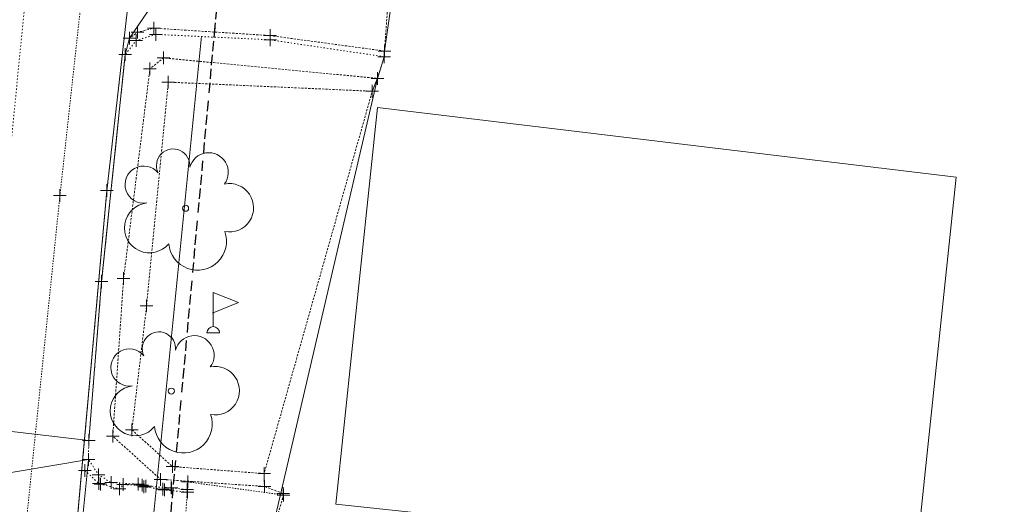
# Model space of a CAD drawing. Header units: feet. Extents: x 1620404 to 1693143, y 557267 to 607752.
# Tile 8 of 107: x 1620945 to 1621023, y 607113 to 607151. Entities that reach past the tile are written whole.
import ezdxf

# ---------------------------------------------------------------- set-up
doc = ezdxf.new("R2010")
doc.units = ezdxf.units.FT
doc.header["$MEASUREMENT"] = 0
for name, pattern in [('constlimit', [0]), ('DGN Style 1', [0.16325, 0.000271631, -0.162979]), ('DGN Style 2', [0.271631, 0.162979, -0.108652]), ('DGN Style 5', [0.190142, 0.081489, -0.108652]), ('esmtshex', [4.75, 0.8, -0.325, -0.325, 0.8, -0.3, 0.8, -0.3, 0.8, -0.3])]:
    doc.linetypes.add(name, pattern=pattern)
for name, color, linetype, lineweight in [('BD_X_Building', 241, 'Continuous', 0), ('DT_X_TIN_Hull', 5, 'Continuous', 0), ('PV_X_Curb', 120, 'DGN Style 1', 0), ('PV_X_Steps', 120, 'DGN Style 1', 0), ('PV_X_Walk', 120, 'DGN Style 5', 0), ('RD_X_Cells', 7, 'Continuous', 0), ('RD_X_Cells (Construction)', 7, 'Continuous', 0), ('RD_X_Wall', 120, 'DGN Style 1', 0), ('RW_P_Const_Limits', 120, 'constlimit', 0), ('RW_X_Esmt_SH', 6, 'esmtshex', 30), ('SV_X_Break_Lines', 4, 'DGN Style 2', 0), ('VG_X_Cells', 3, 'Continuous', 0), ('XS_X_Ground_Line', 3, 'DGN Style 2', 13)]:
    doc.layers.add(name, color=color, linetype=linetype, lineweight=lineweight)
doc.layers.add('SV_X_Shot_Marker (Construction)', color=40, linetype='Continuous', lineweight=0, transparency=0.5)

# ---------------------------------------------------------------- blocks, each defined once
blk = doc.blocks.new('SVPT_488')
at = {"layer": 'SV_X_Shot_Marker (Construction)', "transparency": 33554495}
for p, q in [((-0.025, 0), (0.025, 0)), ((0, 0.025), (0, -0.025))]:
    blk.add_line(p, q, dxfattribs=at)
blk.add_point((0, 0), dxfattribs=at)
blk = doc.blocks.new('SVPT_489')
at = {"layer": 'SV_X_Shot_Marker (Construction)', "transparency": 33554495}
for p, q in [((-0.025, 0), (0.025, 0)), ((0, 0.025), (0, -0.025))]:
    blk.add_line(p, q, dxfattribs=at)
blk.add_point((0, 0), dxfattribs=at)
blk = doc.blocks.new('SVPT_736')
at = {"layer": 'SV_X_Shot_Marker (Construction)', "transparency": 33554495}
for p, q in [((-0.025, 0), (0.025, 0)), ((0, 0.025), (0, -0.025))]:
    blk.add_line(p, q, dxfattribs=at)
blk.add_point((0, 0), dxfattribs=at)
blk = doc.blocks.new('SVPT_737')
at = {"layer": 'SV_X_Shot_Marker (Construction)', "transparency": 33554495}
for p, q in [((-0.025, 0), (0.025, 0)), ((0, 0.025), (0, -0.025))]:
    blk.add_line(p, q, dxfattribs=at)
blk.add_point((0, 0), dxfattribs=at)
blk = doc.blocks.new('SVPT_738')
at = {"layer": 'SV_X_Shot_Marker (Construction)', "transparency": 33554495}
for p, q in [((-0.025, 0), (0.025, 0)), ((0, 0.025), (0, -0.025))]:
    blk.add_line(p, q, dxfattribs=at)
blk.add_point((0, 0), dxfattribs=at)
blk = doc.blocks.new('SVPT_739')
at = {"layer": 'SV_X_Shot_Marker (Construction)', "transparency": 33554495}
for p, q in [((-0.025, 0), (0.025, 0)), ((0, 0.025), (0, -0.025))]:
    blk.add_line(p, q, dxfattribs=at)
blk.add_point((0, 0), dxfattribs=at)
blk = doc.blocks.new('SVPT_740')
at = {"layer": 'SV_X_Shot_Marker (Construction)', "transparency": 33554495}
for p, q in [((-0.025, 0), (0.025, 0)), ((0, 0.025), (0, -0.025))]:
    blk.add_line(p, q, dxfattribs=at)
blk.add_point((0, 0), dxfattribs=at)
blk = doc.blocks.new('SVPT_741')
at = {"layer": 'SV_X_Shot_Marker (Construction)', "transparency": 33554495}
for p, q in [((-0.025, 0), (0.025, 0)), ((0, 0.025), (0, -0.025))]:
    blk.add_line(p, q, dxfattribs=at)
blk.add_point((0, 0), dxfattribs=at)
blk = doc.blocks.new('SVPT_742')
at = {"layer": 'SV_X_Shot_Marker (Construction)', "transparency": 33554495}
for p, q in [((-0.025, 0), (0.025, 0)), ((0, 0.025), (0, -0.025))]:
    blk.add_line(p, q, dxfattribs=at)
blk.add_point((0, 0), dxfattribs=at)
blk = doc.blocks.new('SVPT_743')
at = {"layer": 'SV_X_Shot_Marker (Construction)', "transparency": 33554495}
for p, q in [((-0.025, 0), (0.025, 0)), ((0, 0.025), (0, -0.025))]:
    blk.add_line(p, q, dxfattribs=at)
blk.add_point((0, 0), dxfattribs=at)
blk = doc.blocks.new('SVPT_744')
at = {"layer": 'SV_X_Shot_Marker (Construction)', "transparency": 33554495}
for p, q in [((-0.025, 0), (0.025, 0)), ((0, 0.025), (0, -0.025))]:
    blk.add_line(p, q, dxfattribs=at)
blk.add_point((0, 0), dxfattribs=at)
blk = doc.blocks.new('SVPT_745')
at = {"layer": 'SV_X_Shot_Marker (Construction)', "transparency": 33554495}
for p, q in [((-0.025, 0), (0.025, 0)), ((0, 0.025), (0, -0.025))]:
    blk.add_line(p, q, dxfattribs=at)
blk.add_point((0, 0), dxfattribs=at)
blk = doc.blocks.new('SVPT_746')
at = {"layer": 'SV_X_Shot_Marker (Construction)', "transparency": 33554495}
for p, q in [((-0.025, 0), (0.025, 0)), ((0, 0.025), (0, -0.025))]:
    blk.add_line(p, q, dxfattribs=at)
blk.add_point((0, 0), dxfattribs=at)
blk = doc.blocks.new('SVPT_747')
at = {"layer": 'SV_X_Shot_Marker (Construction)', "transparency": 33554495}
for p, q in [((-0.025, 0), (0.025, 0)), ((0, 0.025), (0, -0.025))]:
    blk.add_line(p, q, dxfattribs=at)
blk.add_point((0, 0), dxfattribs=at)
blk = doc.blocks.new('SVPT_748')
at = {"layer": 'SV_X_Shot_Marker (Construction)', "transparency": 33554495}
for p, q in [((-0.025, 0), (0.025, 0)), ((0, 0.025), (0, -0.025))]:
    blk.add_line(p, q, dxfattribs=at)
blk.add_point((0, 0), dxfattribs=at)
blk = doc.blocks.new('SVPT_749')
at = {"layer": 'SV_X_Shot_Marker (Construction)', "transparency": 33554495}
for p, q in [((0, 0.025), (0, -0.025)), ((-0.025, 0), (0.025, 0))]:
    blk.add_line(p, q, dxfattribs=at)
blk.add_point((0, 0), dxfattribs=at)
blk = doc.blocks.new('SVPT_750')
at = {"layer": 'SV_X_Shot_Marker (Construction)', "transparency": 33554495}
for p, q in [((0, 0.025), (0, -0.025)), ((-0.025, 0), (0.025, 0))]:
    blk.add_line(p, q, dxfattribs=at)
blk.add_point((0, 0), dxfattribs=at)
blk = doc.blocks.new('SVPT_751')
at = {"layer": 'SV_X_Shot_Marker (Construction)', "transparency": 33554495}
for p, q in [((-0.025, 0), (0.025, 0)), ((0, 0.025), (0, -0.025))]:
    blk.add_line(p, q, dxfattribs=at)
blk.add_point((0, 0), dxfattribs=at)
blk = doc.blocks.new('SVPT_752')
at = {"layer": 'SV_X_Shot_Marker (Construction)', "transparency": 33554495}
for p, q in [((-0.025, 0), (0.025, 0)), ((0, 0.025), (0, -0.025))]:
    blk.add_line(p, q, dxfattribs=at)
blk.add_point((0, 0), dxfattribs=at)
blk = doc.blocks.new('SVPT_753')
at = {"layer": 'SV_X_Shot_Marker (Construction)', "transparency": 33554495}
for p, q in [((-0.025, 0), (0.025, 0)), ((0, 0.025), (0, -0.025))]:
    blk.add_line(p, q, dxfattribs=at)
blk.add_point((0, 0), dxfattribs=at)
blk = doc.blocks.new('SVPT_754')
at = {"layer": 'SV_X_Shot_Marker (Construction)', "transparency": 33554495}
for p, q in [((-0.025, 0), (0.025, 0)), ((0, 0.025), (0, -0.025))]:
    blk.add_line(p, q, dxfattribs=at)
blk.add_point((0, 0), dxfattribs=at)
blk = doc.blocks.new('SVPT_755')
at = {"layer": 'SV_X_Shot_Marker (Construction)', "transparency": 33554495}
for p, q in [((-0.025, 0), (0.025, 0)), ((0, 0.025), (0, -0.025))]:
    blk.add_line(p, q, dxfattribs=at)
blk.add_point((0, 0), dxfattribs=at)
blk = doc.blocks.new('SVPT_756')
at = {"layer": 'SV_X_Shot_Marker (Construction)', "transparency": 33554495}
for p, q in [((-0.025, 0), (0.025, 0)), ((0, 0.025), (0, -0.025))]:
    blk.add_line(p, q, dxfattribs=at)
blk.add_point((0, 0), dxfattribs=at)
blk = doc.blocks.new('SVPT_757')
at = {"layer": 'SV_X_Shot_Marker (Construction)', "transparency": 33554495}
for p, q in [((-0.025, 0), (0.025, 0)), ((0, 0.025), (0, -0.025))]:
    blk.add_line(p, q, dxfattribs=at)
blk.add_point((0, 0), dxfattribs=at)
blk = doc.blocks.new('SVPT_758')
at = {"layer": 'SV_X_Shot_Marker (Construction)', "transparency": 33554495}
for p, q in [((-0.025, 0), (0.025, 0)), ((0, 0.025), (0, -0.025))]:
    blk.add_line(p, q, dxfattribs=at)
blk.add_point((0, 0), dxfattribs=at)
blk = doc.blocks.new('SVPT_774')
at = {"layer": 'SV_X_Shot_Marker (Construction)', "transparency": 33554495}
for p, q in [((-0.025, 0), (0.025, 0)), ((0, 0.025), (0, -0.025))]:
    blk.add_line(p, q, dxfattribs=at)
blk.add_point((0, 0), dxfattribs=at)
blk = doc.blocks.new('SVPT_775')
at = {"layer": 'SV_X_Shot_Marker (Construction)', "transparency": 33554495}
for p, q in [((-0.025, 0), (0.025, 0)), ((0, 0.025), (0, -0.025))]:
    blk.add_line(p, q, dxfattribs=at)
blk.add_point((0, 0), dxfattribs=at)
blk = doc.blocks.new('SVPT_776')
at = {"layer": 'SV_X_Shot_Marker (Construction)', "transparency": 33554495}
for p, q in [((-0.025, 0), (0.025, 0)), ((0, 0.025), (0, -0.025))]:
    blk.add_line(p, q, dxfattribs=at)
blk.add_point((0, 0), dxfattribs=at)
blk = doc.blocks.new('SVPT_777')
at = {"layer": 'SV_X_Shot_Marker (Construction)', "transparency": 33554495}
for p, q in [((-0.025, 0), (0.025, 0)), ((0, 0.025), (0, -0.025))]:
    blk.add_line(p, q, dxfattribs=at)
blk.add_point((0, 0), dxfattribs=at)
blk = doc.blocks.new('SVPT_778')
at = {"layer": 'SV_X_Shot_Marker (Construction)', "transparency": 33554495}
for p, q in [((-0.025, 0), (0.025, 0)), ((0, 0.025), (0, -0.025))]:
    blk.add_line(p, q, dxfattribs=at)
blk.add_point((0, 0), dxfattribs=at)
blk = doc.blocks.new('SVPT_779')
at = {"layer": 'SV_X_Shot_Marker (Construction)', "transparency": 33554495}
for p, q in [((-0.025, 0), (0.025, 0)), ((0, 0.025), (0, -0.025))]:
    blk.add_line(p, q, dxfattribs=at)
blk.add_point((0, 0), dxfattribs=at)
blk = doc.blocks.new('SVPT_780')
at = {"layer": 'SV_X_Shot_Marker (Construction)', "transparency": 33554495}
for p, q in [((-0.025, 0), (0.025, 0)), ((0, 0.025), (0, -0.025))]:
    blk.add_line(p, q, dxfattribs=at)
blk.add_point((0, 0), dxfattribs=at)
blk = doc.blocks.new('SVPT_781')
at = {"layer": 'SV_X_Shot_Marker (Construction)', "transparency": 33554495}
for p, q in [((-0.025, 0), (0.025, 0)), ((0, 0.025), (0, -0.025))]:
    blk.add_line(p, q, dxfattribs=at)
blk.add_point((0, 0), dxfattribs=at)
blk = doc.blocks.new('SVPT_782')
at = {"layer": 'SV_X_Shot_Marker (Construction)', "transparency": 33554495}
for p, q in [((-0.025, 0), (0.025, 0)), ((0, 0.025), (0, -0.025))]:
    blk.add_line(p, q, dxfattribs=at)
blk.add_point((0, 0), dxfattribs=at)
blk = doc.blocks.new('SVPT_783')
at = {"layer": 'SV_X_Shot_Marker (Construction)', "transparency": 33554495}
for p, q in [((-0.025, 0), (0.025, 0)), ((0, 0.025), (0, -0.025))]:
    blk.add_line(p, q, dxfattribs=at)
blk.add_point((0, 0), dxfattribs=at)
blk = doc.blocks.new('SVPT_784')
at = {"layer": 'SV_X_Shot_Marker (Construction)', "transparency": 33554495}
for p, q in [((-0.025, 0), (0.025, 0)), ((0, 0.025), (0, -0.025))]:
    blk.add_line(p, q, dxfattribs=at)
blk.add_point((0, 0), dxfattribs=at)
blk = doc.blocks.new('SVPT_785')
at = {"layer": 'SV_X_Shot_Marker (Construction)', "transparency": 33554495}
for p, q in [((-0.025, 0), (0.025, 0)), ((0, 0.025), (0, -0.025))]:
    blk.add_line(p, q, dxfattribs=at)
blk.add_point((0, 0), dxfattribs=at)
blk = doc.blocks.new('SVPT_786')
at = {"layer": 'SV_X_Shot_Marker (Construction)', "transparency": 33554495}
for p, q in [((-0.025, 0), (0.025, 0)), ((0, 0.025), (0, -0.025))]:
    blk.add_line(p, q, dxfattribs=at)
blk.add_point((0, 0), dxfattribs=at)
blk = doc.blocks.new('SVPT_787')
at = {"layer": 'SV_X_Shot_Marker (Construction)', "transparency": 33554495}
for p, q in [((-0.025, 0), (0.025, 0)), ((0, 0.025), (0, -0.025))]:
    blk.add_line(p, q, dxfattribs=at)
blk.add_point((0, 0), dxfattribs=at)
blk = doc.blocks.new('SVPT_788')
at = {"layer": 'SV_X_Shot_Marker (Construction)', "transparency": 33554495}
for p, q in [((-0.025, 0), (0.025, 0)), ((0, 0.025), (0, -0.025))]:
    blk.add_line(p, q, dxfattribs=at)
blk.add_point((0, 0), dxfattribs=at)
blk = doc.blocks.new('SVPT_789')
at = {"layer": 'SV_X_Shot_Marker (Construction)', "transparency": 33554495}
for p, q in [((-0.025, 0), (0.025, 0)), ((0, 0.025), (0, -0.025))]:
    blk.add_line(p, q, dxfattribs=at)
blk.add_point((0, 0), dxfattribs=at)
blk = doc.blocks.new('SVPT_790')
at = {"layer": 'SV_X_Shot_Marker (Construction)', "transparency": 33554495}
for p, q in [((-0.025, 0), (0.025, 0)), ((0, 0.025), (0, -0.025))]:
    blk.add_line(p, q, dxfattribs=at)
blk.add_point((0, 0), dxfattribs=at)
blk = doc.blocks.new('SVPT_791')
at = {"layer": 'SV_X_Shot_Marker (Construction)', "transparency": 33554495}
for p, q in [((-0.025, 0), (0.025, 0)), ((0, 0.025), (0, -0.025))]:
    blk.add_line(p, q, dxfattribs=at)
blk.add_point((0, 0), dxfattribs=at)
blk = doc.blocks.new('SVPT_792')
at = {"layer": 'SV_X_Shot_Marker (Construction)', "transparency": 33554495}
for p, q in [((-0.025, 0), (0.025, 0)), ((0, 0.025), (0, -0.025))]:
    blk.add_line(p, q, dxfattribs=at)
blk.add_point((0, 0), dxfattribs=at)
blk = doc.blocks.new('SVPT_793')
at = {"layer": 'SV_X_Shot_Marker (Construction)', "transparency": 33554495}
for p, q in [((-0.025, 0), (0.025, 0)), ((0, 0.025), (0, -0.025))]:
    blk.add_line(p, q, dxfattribs=at)
blk.add_point((0, 0), dxfattribs=at)
blk = doc.blocks.new('FLAGP_1')
at = {"layer": 'RD_X_Cells', "color": 1, "linetype": 'Continuous', "lineweight": 0}
for p, q in [((0, -0.055), (0, 0.08)), ((0, 0.08), (0.1, 0.04)), ((0.1, 0.04), (0, 0)), ((-0.025, -0.08), (0.025, -0.08))]:
    blk.add_line(p, q, dxfattribs=at)
blk.add_arc((0, -0.08), 0.025, 0, 180, dxfattribs=at)
at = {"layer": 'RD_X_Cells (Construction)', "color": 1, "linetype": 'Continuous', "lineweight": 30}
blk.add_point((0, 0), dxfattribs=at)
blk = doc.blocks.new('SVPT_794')
at = {"layer": 'SV_X_Shot_Marker (Construction)', "transparency": 33554495}
for p, q in [((-0.025, 0), (0.025, 0)), ((0, 0.025), (0, -0.025))]:
    blk.add_line(p, q, dxfattribs=at)
blk.add_point((0, 0), dxfattribs=at)
blk = doc.blocks.new('SVPT_795')
at = {"layer": 'SV_X_Shot_Marker (Construction)', "transparency": 33554495}
for p, q in [((-0.025, 0), (0.025, 0)), ((0, 0.025), (0, -0.025))]:
    blk.add_line(p, q, dxfattribs=at)
blk.add_point((0, 0), dxfattribs=at)
blk = doc.blocks.new('SVPT_796')
at = {"layer": 'SV_X_Shot_Marker (Construction)', "transparency": 33554495}
for p, q in [((-0.025, 0), (0.025, 0)), ((0, 0.025), (0, -0.025))]:
    blk.add_line(p, q, dxfattribs=at)
blk.add_point((0, 0), dxfattribs=at)
blk = doc.blocks.new('TREE_3')
at = {"layer": 'VG_X_Cells', "color": 3, "linetype": 'Continuous', "lineweight": 0}
blk.add_circle((0, 0), 0.012, dxfattribs=at)
for centre, radius, start, end in [((-0.0492, 0.1684), 0.0658, 354.0047, 205.9741), ((0.0913, 0.1415), 0.0776, 323.83, 165.0376), ((-0.1655, 0.0932), 0.0735, 39.0625, 279.5412), ((0.173, 0.0018), 0.0957, 259.1453, 101.4596), ((-0.1427, -0.0774), 0.0987, 96.1722, 320.5737), ((0.0473, -0.1303), 0.1142, 184.9476, 19.4572)]:
    blk.add_arc(centre, radius, start, end, dxfattribs=at)
blk = doc.blocks.new('TREE_4')
at = {"layer": 'VG_X_Cells', "color": 3, "linetype": 'Continuous', "lineweight": 0}
blk.add_circle((0, 0), 0.012, dxfattribs=at)
for centre, radius, start, end in [((-0.0492, 0.1684), 0.0658, 354.0047, 205.9741), ((0.0913, 0.1415), 0.0776, 323.83, 165.0376), ((-0.1655, 0.0932), 0.0735, 39.0625, 279.5412), ((0.173, 0.0018), 0.0957, 259.1453, 101.4596), ((-0.1427, -0.0774), 0.0987, 96.1722, 320.5737), ((0.0473, -0.1303), 0.1142, 184.9476, 19.4572)]:
    blk.add_arc(centre, radius, start, end, dxfattribs=at)
blk = doc.blocks.new('*U1168')
at = {"layer": 'DT_X_TIN_Hull', "flags": 128}
for points in [[(-71.037, -263.5), (-65.097, -263.682), (-5.434, -253.645), (-6.055, -259.973), (-6.866, -264.426), (-7.843, -277.739), (-8.225, -280.83), (-9.489, -294.124), (-9.881, -299.477), (1.805, -300.532), (1.892, -299.999), (6.898, -268.595), (17.397, -223.552), (17.933, -221.843), (17.96, -221.392), (24.741, -174.132), (64.093, -144.07)], [(-18.622, 135.131), (-30.085, 103.011), (-30.396, 99.714), (-32.181, 70.758), (-28.812, 29.262), (-31.808, 4.446), (-31.953, 3.238), (-30.126, 2.959), (-25.39, 5.003), (-24.717, 5.331), (15.063, -72.904), (9.574, -91.046), (0.503, -109.555), (-3.706, -156.398), (4.504, -168.887), (7.724, -205.869), (-2.18, -220.371), (-2.522, -221.66), (-4.394, -239.591), (-5.407, -252.135), (-67.292, -244.932), (-67.611, -228.772), (-71.037, -263.5)]]:
    blk.add_lwpolyline(points, dxfattribs=at)
blk = doc.blocks.new('*U1169')
at = {"layer": 'DT_X_TIN_Hull', "flags": 128}
blk.add_lwpolyline([(-283.737, -75.71), (-282.331, -81.304), (-217.692, -104.057), (-142.344, -167.873), (-146.673, -213.688), (-135.193, -297.918), (-84.507, -298.273), (-83.442, -286.622), (-81.164, -261.728), (-81.03, -260.234), (-78.795, -235.339), (-78.511, -232.834), (-75.693, -207.993), (-75.687, -207.931), (-73.185, -183.056), (-73.053, -181.832), (-70.369, -156.977), (-68.84, -139.29), (0.027, -71.147), (23.686, -66.343), (283.737, 24.861)], dxfattribs=at)

msp = doc.modelspace()

# ---------------------------------------------------------------- linework, layer by layer
at = {"layer": 'BD_X_Building'}
for p, q in [((1620973.005, 607144.286), (1620969.711, 607112.959)), ((1621018.745, 607138.782), (1620973.005, 607144.286)), ((1621015.076, 607103.883), (1621018.745, 607138.782)), ((1620969.711, 607112.959), (1620991.575, 607110.66))]:
    msp.add_line(p, q, dxfattribs=at)
at = {"layer": 'PV_X_Curb', "flags": 128}
msp.add_lwpolyline([(1620939.956, 607102.016), (1620941.332, 607116.953), (1620943.694, 607137.889), (1620946.446, 607165.447), (1620951.525, 607213.793), (1620952.029, 607219.114)], dxfattribs=at)
at = {"layer": 'PV_X_Steps', "flags": 128}
msp.add_lwpolyline([(1620949.897, 607115.629), (1620950.997, 607114.595), (1620951.131, 607114.539), (1620952.636, 607114.186), (1620952.923, 607114.511), (1620954.418, 607114.459), (1620954.558, 607114.33), (1620956.041, 607114.149), (1620956.176, 607114.088), (1620957.987, 607113.928)], dxfattribs=at)
at = {"layer": 'PV_X_Walk', "flags": 128}
for points in [[(1620969.062, 607336.562), (1620968.589, 607330.375), (1620966.698, 607304.551), (1620964.9, 607278.766), (1620963.538, 607258.602), (1620961.586, 607233.799), (1620960.057, 607216.112), (1620957.241, 607190.033), (1620954.733, 607165.096), (1620951.631, 607137.75), (1620949.262, 607111.361), (1620945.919, 607074.816)], [(1620963.621, 607334.668), (1620963.357, 607330.847), (1620960.666, 607305.223), (1620957.998, 607278.121), (1620961.074, 607279.267), (1620959.483, 607258.829), (1620957.594, 607234.128), (1620956.425, 607216.427), (1620953.436, 607190.531), (1620951.026, 607165.749), (1620947.921, 607137.356), (1620945.243, 607111.387), (1620942.421, 607075.264)], [(1620963.872, 607107.921), (1620960.992, 607110.007), (1620960.03, 607110.496), (1620958.723, 607110.918), (1620957.782, 607111.041), (1620958.035, 607114.728), (1620965.588, 607113.691)]]:
    msp.add_lwpolyline(points, dxfattribs=at)
at = {"layer": 'RD_X_Wall', "flags": 128}
msp.add_lwpolyline([(1620973.54, 607148.302), (1620964.52, 607149.64), (1620955.491, 607150.07), (1620953.944, 607149.583), (1620953.085, 607148.485), (1620951.214, 607130.554), (1620950.2, 607118.01), (1620950.174, 607116.5), (1620950.96, 607115.297), (1620951.977, 607114.671), (1620954.093, 607114.548), (1620954.705, 607114.389), (1620956.715, 607114.249), (1620956.725, 607114.255), (1620957.984, 607114.133)], dxfattribs=at)
at = {"layer": 'RW_P_Const_Limits'}
msp.add_line((1620959.107, 607149.918), (1620950.999, 607069.06), dxfattribs=at)
at = {"layer": 'RW_X_Esmt_SH'}
for p in [(1620953.137, 607073.054), (1620960.103, 607149.827)]:
    msp.add_line(p, (1620975.013, 607314.152), dxfattribs=at)
at = {"layer": 'SV_X_Break_Lines', "flags": 128}
for points in [[(1620973.567, 607148.753), (1620964.538, 607149.969), (1620955.328, 607150.562), (1620954.057, 607150.244), (1620953.428, 607149.774)], [(1620964.075, 607114.367), (1620955.874, 607114.929), (1620952.094, 607118.34), (1620952.949, 607130.793), (1620955.031, 607147.339), (1620956.103, 607148.212), (1620973.005, 607146.593), (1620972.6, 607145.578), (1620956.481, 607146.299), (1620954.769, 607128.642), (1620953.607, 607118.84), (1620956.814, 607115.935), (1620964.051, 607115.384)], [(1620965.547, 607113.815), (1620965.547, 607113.815)]]:
    msp.add_lwpolyline(points, dxfattribs=at)
at = {"layer": 'XS_X_Ground_Line', "flags": 128}
msp.add_lwpolyline([(1620746.689, 607297.379), (1620748.095, 607291.785), (1620779.569, 607288.79), (1620808.741, 607301.635), (1620814.86, 607301.894), (1620812.283, 607290.973), (1620815.494, 607284.813), (1620812.734, 607269.032), (1620817.164, 607272.316), (1620822.663, 607273.472), (1620823.777, 607275.409), (1620833.831, 607276.857), (1620842.089, 607280.051), (1620850.734, 607285.069), (1620880.059, 607282.731), (1620881.962, 607280.443), (1620895.902, 607261.523), (1620889.382, 607213.696), (1620888.082, 607205.216), (1620883.753, 607159.401), (1620887.996, 607141.373), (1620888.315, 607125.213), (1620884.571, 607106.645), (1620890.511, 607106.463), (1620889.465, 607094.585), (1620889.25, 607093.707), (1620888.672, 607092.772), (1620887.978, 607092.076), (1620887.071, 607092.006), (1620886.16, 607091.971), (1620885.568, 607088.082), (1620886.654, 607087.902), (1620887.651, 607087.221), (1620888.442, 607085.707), (1620888.506, 607084.888), (1620886.778, 607070.576), (1620890.524, 607069.916), (1620895.233, 607075.171), (1620900.283, 607078.624), (1620900.793, 607078.524), (1620919.758, 607082.46), (1620942.421, 607075.264), (1620945.919, 607074.816), (1620945.726, 607070.668), (1620957.413, 607069.613), (1620957.499, 607070.146), (1620957.496, 607071.987), (1620957.906, 607076.408), (1620958.376, 607081.776), (1620959.258, 607088.255), (1620959.666, 607091.269), (1620962.505, 607101.55), (1620963.872, 607107.921), (1620965.588, 607113.691), (1620965.547, 607113.815), (1620964.075, 607114.367), (1620964.051, 607115.384), (1620972.6, 607145.578), (1620973.005, 607146.593), (1620973.54, 607148.302), (1620973.567, 607148.753), (1620974.702, 607164.594), (1620976.192, 607165.798), (1620973.782, 607173.685), (1620974.035, 607176.388), (1620980.349, 607196.013), (1620984.729, 607210.858), (1620984.874, 607218.044), (1620986.574, 607226.322), (1620992.94, 607228.959), (1621010.774, 607227.179), (1621013.458, 607226.052), (1621020.637, 607226.073), (1621020.734, 607226.201), (1621032.239, 607297.081), (1621054.112, 607306.746), (1621054.931, 607316.441), (1621057.013, 607344.711), (1621054.387, 607377.319), (1621050.594, 607393.13), (1621052.339, 607410.523), (1621046.191, 607417.464), (1621042.617, 607421.609), (1621037.835, 607424.331), (1621033.292, 607433.17), (1620979.512, 607425.149), (1620983.192, 607452.594), (1620985.231, 607472.251), (1620986.351, 607484.731), (1620986.748, 607489.362), (1620988.881, 607514.27), (1620990.903, 607531.605), (1620991.127, 607533.857), (1620993.597, 607558.734), (1620994.28, 607565.511), (1620996.788, 607590.385), (1620998.437, 607605.104), (1621000.336, 607626.565), (1621002.111, 607645.831), (1621002.892, 607654.576), (1620999.135, 607655.949), (1620995.811, 607656.471), (1620995.386, 607656.598), (1620977.877, 607662.074), (1620971.699, 607662.307), (1620960.511, 607670.555), (1620960.109, 607670.677), (1620938.469, 607671.362), (1620937.805, 607643.561), (1620937.135, 607610.92), (1620935.315, 607584.427), (1620928.858, 607551.193), (1620925.198, 607530.235), (1620918.419, 607505.271), (1620916.534, 607497.176), (1620919.823, 607452.032), (1620882.973, 607448.406), (1620871.8, 607449.095), (1620881.045, 607424.843), (1620891.589, 607408.347), (1620892.984, 607397.589), (1620883.102, 607388.071), (1620867.478, 607374.653), (1620865.854, 607373.61), (1620863.634, 607372.487), (1620861.853, 607372.163), (1620859.624, 607372.405), (1620854.922, 607372.936), (1620854.264, 607368.249), (1620850.861, 607368.325), (1620850.305, 607366.436), (1620849.817, 607366.113), (1620847.776, 607364.944), (1620844.436, 607364.027), (1620838.698, 607363.398), (1620830.833, 607363.592), (1620824.924, 607352.991), (1620817.773, 607341.051), (1620800.298, 607333.725), (1620787.71, 607330.391), (1620776.274, 607328.723), (1620765.797, 607328.274), (1620766.505, 607314.621), (1620746.689, 607297.379)], dxfattribs=at)

# ---------------------------------------------------------------- block references
at = {"layer": 'DT_X_TIN_Hull'}
for name, p in [('*U1169', (1621030.426, 607373.089)), ('*U1168', (1620955.607, 607370.145))]:
    msp.add_blockref(name, p, dxfattribs=at)
at = {"layer": 'RD_X_Cells', "color": 1, "linetype": 'Continuous', "lineweight": 0, "xscale": 20, "yscale": 20, "zscale": 20}
msp.add_blockref('FLAGP_1', (1620960.028, 607128.089), dxfattribs=at)
at = {"layer": 'SV_X_Shot_Marker (Construction)', "transparency": 33554495, "xscale": 20, "yscale": 20, "zscale": 20}
for name, p in [('SVPT_741', (1620954.057, 607150.244)), ('SVPT_740', (1620955.328, 607150.562)), ('SVPT_742', (1620953.428, 607149.774)), ('SVPT_744', (1620953.944, 607149.583)), ('SVPT_743', (1620955.491, 607150.07)), ('SVPT_738', (1620964.52, 607149.64)), ('SVPT_739', (1620964.538, 607149.969)), ('SVPT_736', (1620973.567, 607148.753)), ('SVPT_745', (1620953.085, 607148.485)), ('SVPT_789', (1620956.103, 607148.212)), ('SVPT_737', (1620973.54, 607148.302)), ('SVPT_788', (1620955.031, 607147.339)), ('SVPT_792', (1620956.481, 607146.299)), ('SVPT_790', (1620973.005, 607146.593)), ('SVPT_791', (1620972.6, 607145.578)), ('SVPT_489', (1620951.631, 607137.75)), ('SVPT_488', (1620947.921, 607137.356)), ('SVPT_787', (1620952.949, 607130.793)), ('SVPT_746', (1620951.214, 607130.554)), ('SVPT_793', (1620954.769, 607128.642)), ('SVPT_786', (1620952.094, 607118.34)), ('SVPT_794', (1620953.607, 607118.84)), ('SVPT_747', (1620950.2, 607118.01)), ('SVPT_748', (1620950.174, 607116.5)), ('SVPT_774', (1620949.897, 607115.629)), ('SVPT_749', (1620950.96, 607115.297)), ('SVPT_795', (1620956.814, 607115.935)), ('SVPT_796', (1620964.051, 607115.384)), ('SVPT_775', (1620950.997, 607114.595)), ('SVPT_776', (1620951.131, 607114.539)), ('SVPT_750', (1620951.977, 607114.671)), ('SVPT_778', (1620952.923, 607114.511)), ('SVPT_751', (1620954.093, 607114.548)), ('SVPT_779', (1620954.418, 607114.459)), ('SVPT_752', (1620954.705, 607114.389)), ('SVPT_785', (1620955.874, 607114.929)), ('SVPT_758', (1620958.035, 607114.728)), ('SVPT_777', (1620952.636, 607114.186)), ('SVPT_780', (1620954.558, 607114.33)), ('SVPT_781', (1620956.041, 607114.149)), ('SVPT_782', (1620956.176, 607114.088)), ('SVPT_753', (1620956.715, 607114.249)), ('SVPT_754', (1620956.725, 607114.255)), ('SVPT_755', (1620957.984, 607114.133)), ('SVPT_783', (1620957.987, 607113.928)), ('SVPT_784', (1620964.075, 607114.367)), ('SVPT_756', (1620965.547, 607113.815)), ('SVPT_757', (1620965.588, 607113.691))]:
    msp.add_blockref(name, p, dxfattribs=at)
at = {"layer": 'VG_X_Cells', "color": 3, "linetype": 'Continuous', "lineweight": 0, "xscale": 20, "yscale": 20, "zscale": 20}
for name, p in [('TREE_4', (1620957.847, 607136.34)), ('TREE_3', (1620956.724, 607121.895))]:
    msp.add_blockref(name, p, dxfattribs=at)

doc.saveas('drawing.dxf')
